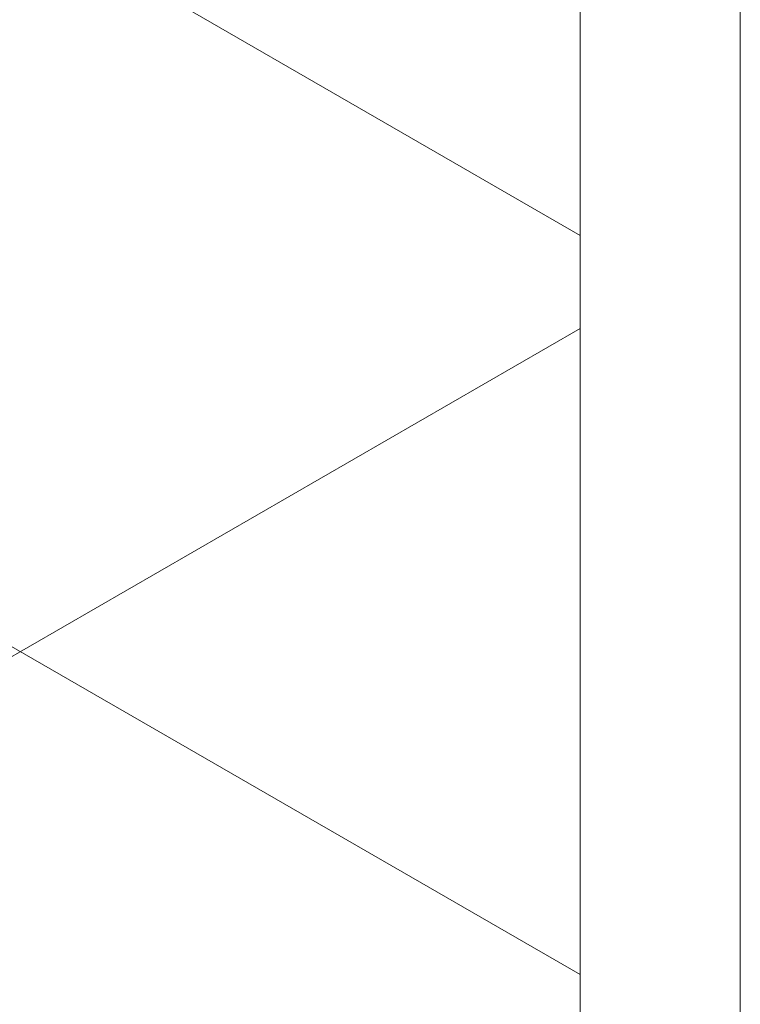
# Model space of a CAD drawing. Header units: millimetres. Extents: x 3625 to 145332, y -20577 to 83428.
# Tile 8 of 256: x 31599 to 31689, y 19405 to 19528. Entities that reach past the tile are written whole.
import ezdxf

# ---------------------------------------------------------------- set-up
doc = ezdxf.new("R2010")
doc.units = ezdxf.units.MM
doc.layers.add('A-WALL-PATT', color=2, linetype='Continuous', lineweight=50)
doc.layers.add('I-WALL', color=2, linetype='Continuous', lineweight=25)

msp = doc.modelspace()

# ---------------------------------------------------------------- hatches: boundary and pattern name
at = {"layer": 'A-WALL-PATT', "lineweight": 18}
h = msp.add_hatch(dxfattribs=at)
h.set_pattern_fill('FP_306', color=256, angle=120, style=0, pattern_type=2)
h.set_pattern_definition([(30, (31599.11, 27578.2), (80.0104, -46.182), []), (330, (31599.11, 27670.6), (0.0104, -92.382), [])])
h.paths.add_polyline_path([(31559.11, 18598.2), (31669.11, 18598.2), (31669.11, 19588.37), (31559.11, 19588.37), (31559.11, 18733.62)], flags=0)
h.paths.add_polyline_path([(31669.11, 20901.37), (31669.11, 21421.7), (31559.11, 21421.7), (31559.11, 20901.37), (31655.83, 20901.37)], flags=0)
h.paths.add_polyline_path([(31655.83, 22734.7), (31669.11, 22734.7), (31669.11, 23255.03), (31559.11, 23255.03), (31559.11, 22734.7)], flags=0)
h.paths.add_polyline_path([(31559.11, 24568.03), (31669.11, 24568.03), (31669.11, 25088.37), (31559.11, 25088.37), (31559.11, 24657.58)], flags=0)
h.paths.add_polyline_path([(31655.83, 26401.37), (31669.11, 26401.37), (31669.11, 26921.7), (31559.11, 26921.7), (31559.11, 26401.37)], flags=0)
h.paths.add_polyline_path([(31655.83, 28234.7), (31669.11, 28234.7), (31669.11, 28755.03), (31559.11, 28755.03), (31559.11, 28234.7)], flags=0)
h.paths.add_polyline_path([(31655.83, 30068.03), (31669.11, 30068.03), (31669.11, 30588.37), (31559.11, 30588.37), (31559.11, 30068.03)], flags=0)
h.paths.add_polyline_path([(31559.11, 31901.37), (31669.11, 31901.37), (31669.11, 32421.7), (31559.11, 32421.7), (31559.11, 32274.1)], flags=0)
h.paths.add_polyline_path([(31559.11, 33734.7), (31669.11, 33734.7), (31669.11, 34255.03), (31559.11, 34255.03), (31559.11, 33966.66)], flags=0)
h.paths.add_polyline_path([(31669.11, 35568.03), (31669.11, 36228.2), (31559.11, 36228.2), (31559.11, 35568.03), (31655.83, 35568.03)], flags=0)

# ---------------------------------------------------------------- linework, layer by layer
at = {"layer": 'I-WALL', "lineweight": 18}
for p, q in [((31669.11, 18598.2), (31669.11, 19588.37)), ((31689.11, 18928.2), (31689.11, 19588.37))]:
    msp.add_line(p, q, dxfattribs=at)

doc.saveas('drawing.dxf')
